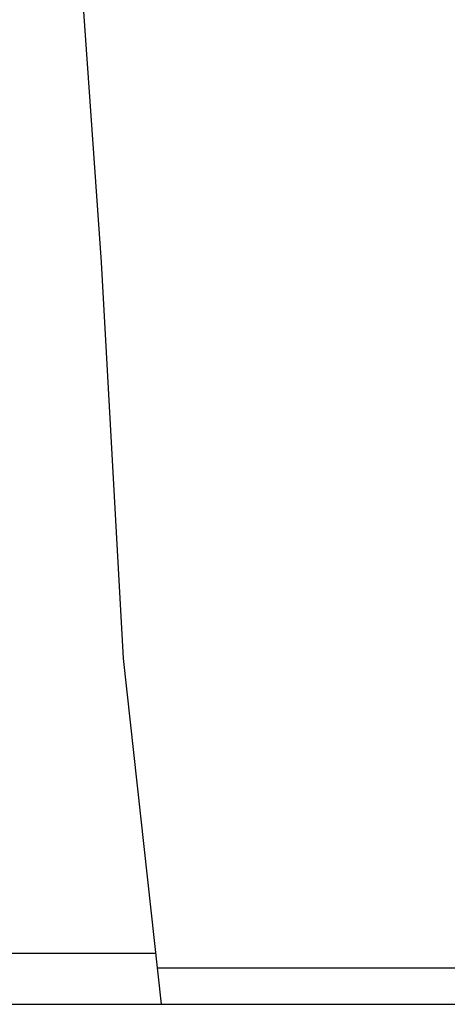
# Model space of a CAD drawing. Header units: centimetres. Extents: x 4745 to 39369, y 17389 to 19524.
# Tile 157 of 188: x 37084.66 to 37086.42, y 18518.73 to 18522.76. Entities that reach past the tile are written whole.
import ezdxf

# ---------------------------------------------------------------- set-up
doc = ezdxf.new("R2010")
doc.units = ezdxf.units.CM
doc.layers.add('$_urządzenia', color=250, linetype='Continuous')

# ---------------------------------------------------------------- blocks, each defined once
blk = doc.blocks.new('A$C92957c0b')
at = {"layer": '$_urządzenia'}
h = blk.add_hatch(dxfattribs=at)
h.set_pattern_fill('_USER', color=256, scale=11.9003414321, angle=285.0000000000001, pattern_type=0)
h.set_pattern_definition([(285.0000000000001, (-1585.0724248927, -2113.6056866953), (11.49484713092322, 3.080035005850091), [])])
h.paths.add_polyline_path([(-212.1184111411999, -1126), (-212.1184111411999, -1127), (-226.9642974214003, -1127), (-227.0064522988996, -1126.756970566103), (-227.0480494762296, -1126.509294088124), (-227.0890889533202, -1126.256970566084), (-227.1295707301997, -1126)])
for p, q in [((-229.0811104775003, -1099.0824711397), (-228.5336698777, -1106.74937655)), ((-228.5336698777, -1106.74937655), (-227.9372186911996, -1117.558112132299)), ((-227.9372186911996, -1117.558112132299), (-226.8972159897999, -1127)), ((-300, -1125.6), (-227.0514228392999, -1125.6)), ((-227.0073637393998, -1126), (-212.1184111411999, -1126)), ((-298.5999999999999, -1127), (-226.8972159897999, -1127)), ((-226.8972159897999, -1127), (-212.1184111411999, -1127))]:
    blk.add_line(p, q, dxfattribs=at)

msp = doc.modelspace()

# ---------------------------------------------------------------- block references
at = {"layer": '$_urządzenia', "xscale": 0.15, "yscale": 0.15, "zscale": 0.15}
msp.add_blockref('A$C92957c0b', (37119.27914567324, 18687.77618292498), dxfattribs=at)

doc.saveas('drawing.dxf')
